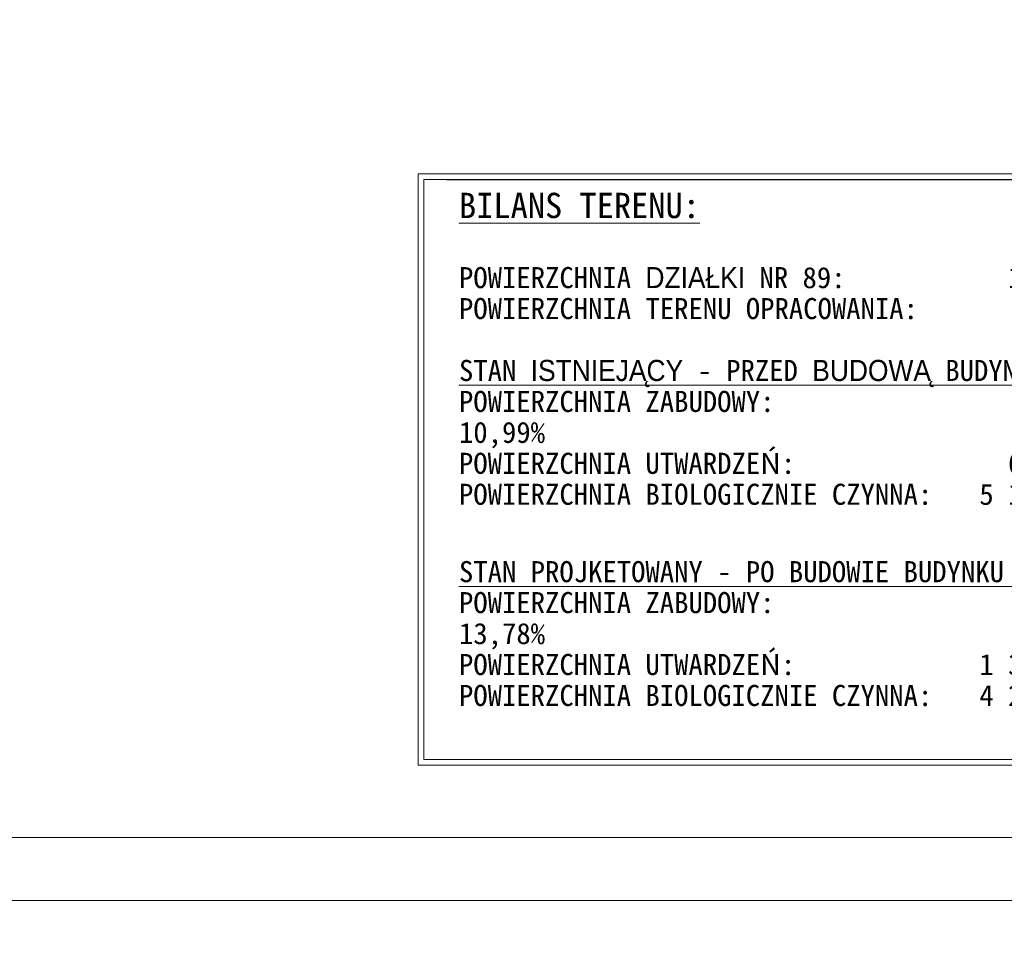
# Model space of a CAD drawing. Header units: feet. Extents: x 7493042 to 7493387, y 5986509 to 5986725.
# Tile 9 of 73: x 7493217 to 7493263, y 5986510 to 5986553. Entities that reach past the tile are written whole.
import ezdxf

# ---------------------------------------------------------------- set-up
doc = ezdxf.new("R2010")
doc.units = ezdxf.units.FT
doc.header["$MEASUREMENT"] = 0
doc.layers.add('_k_tabela', color=7, linetype='CONTINUOUS', lineweight=13)
doc.styles.add('GENERATED_STYLE_1', font='MS Gothic.ttf')

msp = doc.modelspace()

# ---------------------------------------------------------------- linework, layer by layer
at = {"layer": '_k_tabela'}
for points in [[(7493339.072, 5986721.213), (7493339.072, 5986511.213), (7493042.072, 5986511.213), (7493042.072, 5986721.213)], [(7493336.072, 5986718.213), (7493336.072, 5986514.213), (7493049.072, 5986514.213), (7493049.072, 5986718.213)]]:
    msp.add_lwpolyline(points, close=True, dxfattribs=at)

# ---------------------------------------------------------------- next in the draw order: texts
at = {"layer": '_k_tabela', "ltscale": 1000, "insert": (7493237.633, 5986544.782), "char_height": 1.2, "width": 41.59935, "attachment_point": 1, "line_spacing_factor": 0.880579, "style": 'GENERATED_STYLE_1', "bg_fill": 3, "box_fill_scale": 1.5, "bg_fill_color": 256, "bg_fill_transparency": 0}
msp.add_mtext('\\A1;\\pt6;{\\fMS Gothic|b1|i0|c238|p49;\\LBILANS TERENU:\\P\\P\\pt19.2,24,33.6;\\fMS Gothic|b0|i0|c238|p49;\\H0.83333x;\\lPOWIERZCHNIA DZIAŁKI NR 89:^I^I   13 700m2^I     100%\\P\\pt33.6;POWIERZCHNIA TERENU OPRACOWANIA:         6 485m2^I   47,34%\\P\\pt6;^I\\P\\fMS Gothic|b1|i0|c238|p49;\\LSTAN ISTNIEJĄCY - PRZED BUDOWĄ BUDYNKU KLUBU DZIECIĘCEGO:\\P\\pt14.4,19.2,24,33.6;\\fMS Gothic|b0|i0|c238|p49;\\lPOWIERZCHNIA ZABUDOWY:^I^I^I   712,74m2^I   10,99%  \\P\\pt19.2,24,33.6;POWIERZCHNIA UTWARDZEŃ:^I ^I   636,62m2^I    9,82%  \\P\\pt24,33.6;POWIERZCHNIA BIOLOGICZNIE CZYNNA:^I 5 135,64m2^I   79,19%  \\H0.50001x;\\P\\pt6;\\P\\P\\P\\fMS Gothic|b1|i0|c238|p49;\\H1.9999x;\\LSTAN PROJKETOWANY - PO BUDOWIE BUDYNKU KLUBU DZIECIĘCEGO:\\P\\pt14.4,19.2,24,33.6;\\fMS Gothic|b0|i0|c238|p49;\\lPOWIERZCHNIA ZABUDOWY:^I^I^I   893,42m2^I   13,78%  \\P\\pt19.2,24,33.6;POWIERZCHNIA UTWARDZEŃ:^I ^I 1 359,19m2^I   20,96%  \\P\\pt24,33.6;POWIERZCHNIA BIOLOGICZNIE CZYNNA:^I 4 232,39m2^I   65,26%  }', dxfattribs=at)

# ---------------------------------------------------------------- next in the draw order: linework, layer by layer
at = {"layer": '_k_tabela', "ltscale": 1000}
for points in [[(7493235.695, 5986545.676), (7493279.232, 5986545.676), (7493279.232, 5986517.639), (7493235.695, 5986517.639)], [(7493235.964, 5986545.407), (7493278.964, 5986545.407), (7493278.964, 5986517.907), (7493235.964, 5986517.907)]]:
    msp.add_lwpolyline(points, close=True, dxfattribs=at)

doc.saveas('drawing.dxf')
